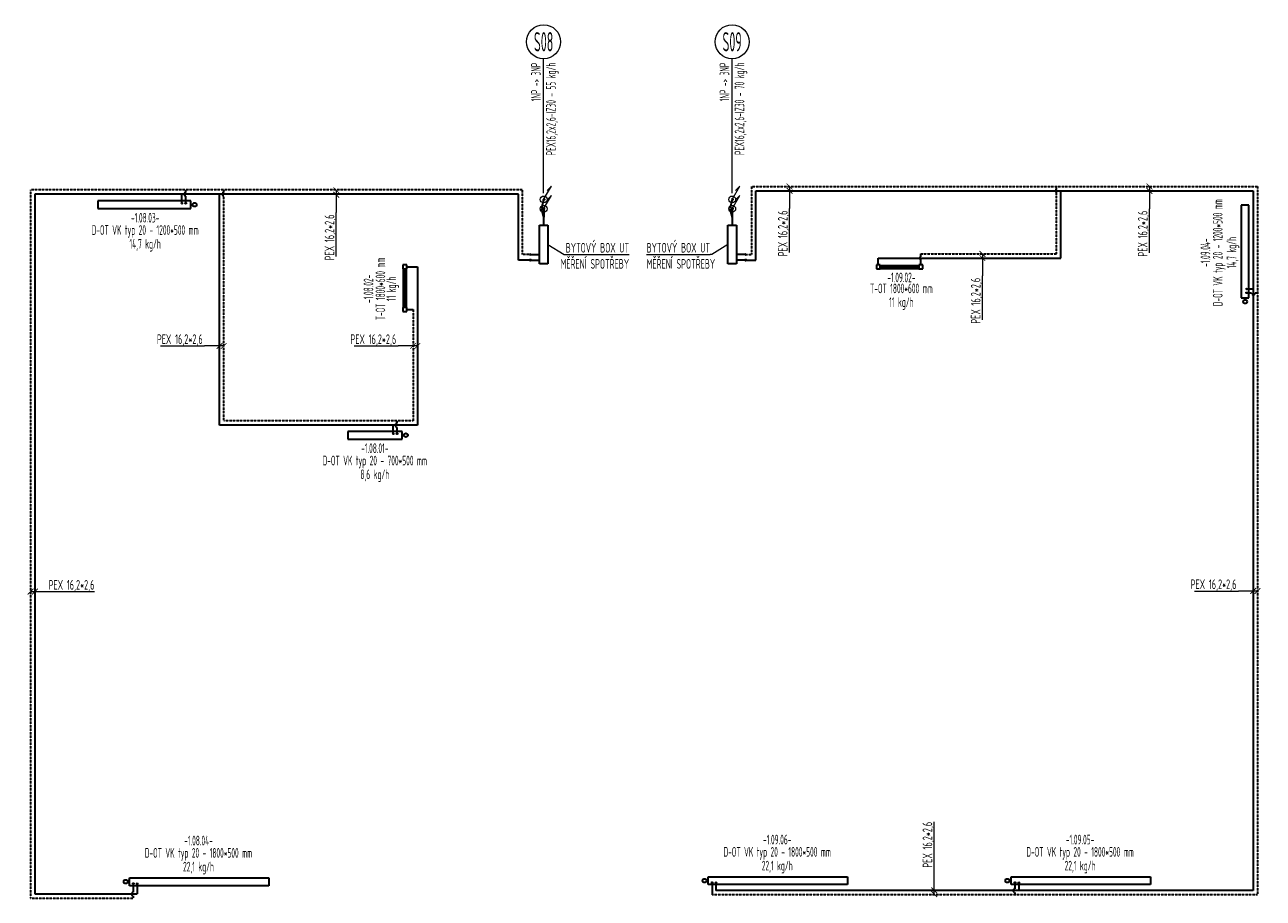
# Model space of a CAD drawing. Header units: millimetres. Extents: x 60394 to 199354, y 20895 to 166073.
# Tile 240 of 256: x 122561 to 138577, y 40132 to 51426. Entities that reach past the tile are written whole.
import ezdxf
from ezdxf.enums import TextEntityAlignment as Align

# ---------------------------------------------------------------- set-up
doc = ezdxf.new("R2010")
doc.units = ezdxf.units.MM
doc.linetypes.add('VERDECKT', pattern=[9.525, 6.35, -3.175])
doc.linetypes.add('ČÁRKOVANÁ', pattern=[0.75, 0.5, -0.25])
for name, color, linetype, lineweight in [('JS_VYT_POPIS - OBECNĚ', 7, 'Continuous', 5), ('UT_IZOLACE - TEPELNÁ', 6, 'IZOLACE TEPELNA', 5), ('UT_KOTY - DIMENZE', 7, 'Continuous', 5), ('UT_POTRUBI - PŘÍVOD', 1, 'Continuous', 35), ('UT_POTRUBI - ZPÁTEČKA', 5, 'Continuous', 35), ('UT_SCHÉMA_ZPÁTEČKA', 172, 'VERDECKT', 35), ('UT_ZAŘÍZENÍ - OT', 3, 'Continuous', 35), ('VZT_50 POPIS - OBECNE', 7, 'Continuous', 5), ('VZT_KOTY - DIMENZE', 7, 'Continuous', 5)]:
    doc.layers.add(name, color=color, linetype=linetype, lineweight=lineweight)
doc.styles.add('ISOCP 2.5', font='isocp.shx', dxfattribs={"width": 0.6, "height": 2.5})
doc.styles.get("Standard").update_dxf_attribs({"font": 'arial.ttf'})
doc.styles.add('VZT_POPIS', font='isocp.shx', dxfattribs={"width": 0.6, "height": 125})
doc.linetypes.add('IZOLACE TEPELNA', pattern='A,12.7,-1.5,["T",Standard,S=2.54,R=0,X=0,Y=-1.27],-3', length=17.2)

# ---------------------------------------------------------------- blocks, each defined once
blk = doc.blocks.new('_ArchTick')
at = {"color": 0, "linetype": 'ByBlock', "const_width": 0.15}
blk.add_lwpolyline([(-0.5, -0.5), (0.5, 0.5)], dxfattribs=at)

msp = doc.modelspace()

# ---------------------------------------------------------------- linework, layer by layer
at = {"layer": 'JS_VYT_POPIS - OBECNĚ'}
for p, q in [((129271, 49249), (129271, 50986)), ((131709, 49249), (131709, 50986))]:
    msp.add_line(p, q, dxfattribs=at)
for centre in [(129271, 51206), (131709, 51206)]:
    msp.add_circle(centre, 220, dxfattribs=at)
at = {"layer": 'UT_IZOLACE - TEPELNÁ', "ltscale": 10}
for centre in [(129272, 49167), (131710, 49167), (129272, 49047), (131710, 49047)]:
    msp.add_circle(centre, 44, dxfattribs=at)
at = {"layer": 'UT_KOTY - DIMENZE'}
for points in [[(132451, 49335), (132451, 49049)], [(137106, 49335), (137106, 49046)], [(126590, 49285), (126590, 48997)], [(126590, 49228), (126590, 48997)], [(132451, 49280), (132451, 49049)], [(137106, 49277), (137106, 49046)], [(132451, 48480), (132451, 49049)], [(137106, 48478), (137106, 49046)], [(126590, 48428), (126590, 48997)], [(134946, 48464), (134946, 48178)], [(134946, 48409), (134946, 48178)], [(134946, 47609), (134946, 48178)], [(124318, 47273), (124887, 47273)], [(125079, 47273), (124887, 47273)], [(125134, 47273), (124887, 47273)], [(126822, 47273), (127390, 47273)], [(127583, 47273), (127390, 47273)], [(127638, 47273), (127390, 47273)], [(122637, 44096), (122893, 44096)], [(122692, 44096), (122893, 44096)], [(122893, 44096), (123462, 44096)], [(137687, 44104), (138256, 44104)], [(138448, 44104), (138256, 44104)], [(138503, 44104), (138256, 44104)], [(134322, 40551), (134322, 41119)], [(134322, 40232), (134322, 40551)], [(134322, 40186), (134322, 40551)]]:
    msp.add_lwpolyline(points, dxfattribs=at)
at = {"layer": 'UT_POTRUBI - PŘÍVOD'}
for p, q in [((128944, 49235), (122692, 49235)), ((122692, 49235), (122692, 40187)), ((125079, 46248), (125079, 49235)), ((128944, 48382), (128944, 49235)), ((132017, 48383), (132017, 49280)), ((132017, 49280), (138448, 49280)), ((135960, 48409), (135960, 49280)), ((138448, 49280), (138448, 40232)), ((129090, 48382), (128944, 48382)), ((129098, 48383), (129216, 48383)), ((131883, 48383), (131764, 48383)), ((131891, 48383), (132017, 48383)), ((133599, 48321), (133599, 48409)), ((133599, 48409), (135960, 48409)), ((127501, 48295), (127638, 48295)), ((127638, 48295), (127638, 46248)), ((127638, 46248), (125079, 46248)), ((138448, 40232), (131500, 40232)), ((122692, 40187), (124015, 40187))]:
    msp.add_line(p, q, dxfattribs=at)
at = {"layer": 'UT_POTRUBI - PŘÍVOD', "linetype": 'Continuous'}
for p, q in [((124593, 49118), (124593, 49235)), ((129272, 49037), (129271, 48836)), ((131710, 49037), (131709, 48836)), ((129216, 48336), (129216, 48836)), ((129216, 48836), (129326, 48836)), ((129326, 48836), (129326, 48336)), ((131654, 48336), (131654, 48836)), ((131654, 48836), (131764, 48836)), ((131764, 48836), (131764, 48336)), ((129326, 48336), (129216, 48336)), ((131764, 48336), (131654, 48336)), ((138362, 48010), (138448, 48010)), ((127326, 46137), (127326, 46248)), ((124015, 40321), (124015, 40187)), ((131500, 40334), (131500, 40232)), ((135417, 40334), (135417, 40232))]:
    msp.add_line(p, q, dxfattribs=at)
at = {"layer": 'UT_POTRUBI - PŘÍVOD', "linetype": 'Continuous', "lineweight": 5}
for centre in [(124593, 49118), (138362, 48010), (127326, 46137), (124015, 40321), (131500, 40334), (135417, 40334)]:
    msp.add_circle(centre, 10, dxfattribs=at)
at = {"layer": 'UT_POTRUBI - PŘÍVOD', "linetype": 'Continuous'}
for centre, radius in [((129272, 49047), 10), ((131710, 49047), 10), ((129098, 48383), 8.1), ((131883, 48383), 8.1)]:
    msp.add_circle(centre, radius, dxfattribs=at)
at = {"layer": 'UT_POTRUBI - ZPÁTEČKA', "linetype": 'ČÁRKOVANÁ', "ltscale": 3}
for p, q in [((129269, 49157), (129243, 49058)), ((129243, 49036), (129270, 48934)), ((131707, 49157), (131681, 49058)), ((131681, 49036), (131708, 48934))]:
    msp.add_line(p, q, dxfattribs=at)
for centre in [(129272, 49167), (131710, 49167)]:
    msp.add_circle(centre, 10, dxfattribs=at)
at = {"layer": 'UT_POTRUBI - ZPÁTEČKA', "linetype": 'ČÁRKOVANÁ', "lineweight": 5, "ltscale": 150}
for centre in [(124643, 49118), (138362, 47960), (127376, 46137), (123965, 40321), (131450, 40334), (135367, 40334)]:
    msp.add_circle(centre, 10, dxfattribs=at)
at = {"layer": 'UT_POTRUBI - ZPÁTEČKA', "linetype": 'ČÁRKOVANÁ', "ltscale": 3}
for centre, start, end in [((129285, 49047), 165, 195), ((131723, 49047), 165, 195), ((129227, 48923), 0, 15), ((131665, 48923), 0, 15)]:
    msp.add_arc(centre, 44, start, end, dxfattribs=at)
at = {"layer": 'UT_SCHÉMA_ZPÁTEČKA', "ltscale": 0.5}
for p, q in [((131962, 48456), (131962, 49335)), ((131962, 49335), (138503, 49335)), ((138503, 49335), (138503, 40177)), ((128999, 49290), (122637, 49290)), ((122637, 49290), (122637, 40132)), ((125134, 46303), (125134, 49213)), ((128999, 48456), (128999, 49290)), ((135905, 48464), (135905, 49262)), ((129090, 48456), (128999, 48456)), ((131891, 48456), (131962, 48456)), ((134149, 48464), (135905, 48464)), ((127583, 47745), (127583, 46303)), ((127583, 46303), (125134, 46303)), ((122637, 40132), (123965, 40134)), ((138503, 40177), (131450, 40177))]:
    msp.add_line(p, q, dxfattribs=at)
at = {"layer": 'UT_SCHÉMA_ZPÁTEČKA'}
for p, q in [((135905, 49297), (135905, 49335)), ((124643, 49258), (124643, 49290)), ((124643, 49118), (124643, 49212)), ((125134, 49257), (125134, 49290)), ((129097, 48456), (129216, 48456)), ((131884, 48456), (131764, 48456)), ((134149, 48427), (134149, 48464)), ((134149, 48321), (134149, 48391)), ((127501, 47745), (127583, 47745)), ((127376, 46273), (127376, 46303)), ((127376, 46137), (127376, 46223)), ((123965, 40321), (123965, 40211)), ((131450, 40334), (131450, 40177)), ((135367, 40334), (135367, 40255)), ((135367, 40205), (135367, 40177)), ((123965, 40161), (123965, 40134)), ((131450, 40177), (131450, 40177)), ((131450, 40177), (131450, 40177))]:
    msp.add_line(p, q, dxfattribs=at)
at = {"layer": 'UT_SCHÉMA_ZPÁTEČKA', "ltscale": 0.3}
for p, q in [((138362, 47960), (138424, 47960)), ((138474, 47960), (138503, 47960))]:
    msp.add_line(p, q, dxfattribs=at)
for centre in [(129097, 48456), (131884, 48456)]:
    msp.add_circle(centre, 8.1, dxfattribs=at)
at = {"layer": 'UT_SCHÉMA_ZPÁTEČKA'}
for centre, radius in [((124643, 49235), 23.2), ((125134, 49235), 22.2), ((135905, 49280), 17.5), ((134149, 48409), 18.4), ((127376, 46248), 25.2), ((123965, 40186), 25), ((135367, 40230), 25)]:
    msp.add_arc(centre, radius, 90, 270, dxfattribs=at)
at = {"layer": 'UT_SCHÉMA_ZPÁTEČKA', "ltscale": 0.3}
msp.add_arc((138449, 47960), 25, 180, 0, dxfattribs=at)
at = {"layer": 'UT_ZAŘÍZENÍ - OT', "linetype": 'Continuous'}
for p, q in [((124708, 49148), (123508, 49148)), ((123508, 49148), (123508, 49048)), ((123508, 49048), (124708, 49048)), ((124708, 49048), (124708, 49148)), ((138393, 49095), (138293, 49095)), ((138293, 49095), (138293, 47895)), ((138393, 47895), (138393, 49095)), ((127451, 48320), (127451, 48270)), ((127501, 48320), (127451, 48320)), ((127451, 48270), (127501, 48270)), ((127456, 48270), (127456, 47770)), ((127461, 48270), (127461, 47770)), ((127474, 48270), (127474, 47770)), ((127474, 48270), (127474, 47770)), ((127474, 48270), (127474, 47770)), ((127474, 48270), (127474, 47770)), ((127474, 48270), (127474, 47770)), ((127474, 48270), (127474, 47770)), ((127474, 48270), (127474, 47770)), ((127474, 48270), (127474, 47770)), ((127474, 48270), (127474, 47770)), ((127474, 48270), (127474, 47770)), ((127474, 48270), (127474, 47770)), ((127474, 48270), (127474, 47770)), ((127474, 48270), (127474, 47770)), ((127474, 48270), (127474, 47770)), ((127474, 48270), (127474, 47770)), ((127474, 48270), (127474, 47770)), ((127474, 48270), (127474, 47770)), ((127474, 48270), (127474, 47770)), ((127474, 48270), (127474, 47770)), ((127474, 48270), (127474, 47770)), ((127474, 48270), (127474, 47770)), ((127474, 48270), (127474, 47770)), ((127474, 48270), (127474, 47770)), ((127474, 48270), (127474, 47770)), ((127474, 48270), (127474, 47770)), ((127474, 48270), (127474, 47770)), ((127474, 48270), (127474, 47770)), ((127474, 48270), (127474, 47770)), ((127474, 48270), (127474, 47770)), ((127474, 48270), (127474, 47770)), ((127474, 48270), (127474, 47770)), ((127474, 48270), (127474, 47770)), ((127474, 48270), (127474, 47770)), ((127474, 48270), (127474, 47770)), ((127487, 48270), (127487, 47770)), ((127487, 48270), (127487, 47770)), ((127487, 48270), (127487, 47770)), ((127487, 48270), (127487, 47770)), ((127487, 48270), (127487, 47770)), ((127487, 48270), (127487, 47770)), ((127487, 48270), (127487, 47770)), ((127487, 48270), (127487, 47770)), ((127487, 48270), (127487, 47770)), ((127487, 48270), (127487, 47770)), ((127487, 48270), (127487, 47770)), ((127487, 48270), (127487, 47770)), ((127487, 48270), (127487, 47770)), ((127487, 48270), (127487, 47770)), ((127487, 48270), (127487, 47770)), ((127487, 48270), (127487, 47770)), ((127487, 48270), (127487, 47770)), ((127487, 48270), (127487, 47770)), ((127487, 48270), (127487, 47770)), ((127487, 48270), (127487, 47770)), ((127487, 48270), (127487, 47770)), ((127487, 48270), (127487, 47770)), ((127487, 48270), (127487, 47770)), ((127487, 48270), (127487, 47770)), ((127487, 48270), (127487, 47770)), ((127487, 48270), (127487, 47770)), ((127487, 48270), (127487, 47770)), ((127487, 48270), (127487, 47770)), ((127487, 48270), (127487, 47770)), ((127487, 48270), (127487, 47770)), ((127487, 48270), (127487, 47770)), ((127487, 48270), (127487, 47770)), ((127487, 48270), (127487, 47770)), ((127487, 48270), (127487, 47770)), ((127492, 48270), (127492, 47770)), ((127501, 48270), (127501, 48320)), ((133624, 48321), (133574, 48321)), ((133574, 48321), (133574, 48271)), ((133574, 48271), (133624, 48271)), ((133624, 48271), (133624, 48321)), ((133624, 48312), (134124, 48312)), ((133624, 48312), (134124, 48312)), ((133624, 48312), (134124, 48312)), ((133624, 48312), (134124, 48312)), ((133624, 48312), (134124, 48312)), ((133624, 48312), (134124, 48312)), ((133624, 48312), (134124, 48312)), ((133624, 48312), (134124, 48312)), ((133624, 48312), (134124, 48312)), ((133624, 48312), (134124, 48312)), ((133624, 48312), (134124, 48312)), ((133624, 48312), (134124, 48312)), ((133624, 48312), (134124, 48312)), ((133624, 48312), (134124, 48312)), ((133624, 48312), (134124, 48312)), ((133624, 48312), (134124, 48312)), ((133624, 48312), (134124, 48312)), ((133624, 48306), (134124, 48306)), ((133624, 48306), (134124, 48306)), ((133624, 48306), (134124, 48306)), ((133624, 48306), (134124, 48306)), ((133624, 48306), (134124, 48306)), ((133624, 48306), (134124, 48306)), ((133624, 48306), (134124, 48306)), ((133624, 48306), (134124, 48306)), ((133624, 48306), (134124, 48306)), ((133624, 48306), (134124, 48306)), ((133624, 48306), (134124, 48306)), ((133624, 48306), (134124, 48306)), ((133624, 48306), (134124, 48306)), ((133624, 48306), (134124, 48306)), ((133624, 48306), (134124, 48306)), ((133624, 48306), (134124, 48306)), ((133624, 48306), (134124, 48306)), ((133624, 48306), (134124, 48306)), ((133624, 48306), (134124, 48306)), ((133624, 48306), (134124, 48306)), ((133624, 48306), (134124, 48306)), ((133624, 48306), (134124, 48306)), ((133624, 48306), (134124, 48306)), ((133624, 48306), (134124, 48306)), ((133624, 48306), (134124, 48306)), ((133624, 48306), (134124, 48306)), ((133624, 48306), (134124, 48306)), ((133624, 48306), (134124, 48306)), ((133624, 48306), (134124, 48306)), ((133624, 48306), (134124, 48306)), ((133624, 48306), (134124, 48306)), ((133624, 48306), (134124, 48306)), ((133624, 48306), (134124, 48306)), ((133624, 48306), (134124, 48306)), ((133624, 48294), (134124, 48294)), ((133624, 48294), (134124, 48294)), ((133624, 48294), (134124, 48294)), ((133624, 48294), (134124, 48294)), ((133624, 48294), (134124, 48294)), ((133624, 48294), (134124, 48294)), ((133624, 48294), (134124, 48294)), ((133624, 48294), (134124, 48294)), ((133624, 48294), (134124, 48294)), ((133624, 48294), (134124, 48294)), ((133624, 48294), (134124, 48294)), ((133624, 48294), (134124, 48294)), ((133624, 48294), (134124, 48294)), ((133624, 48294), (134124, 48294)), ((133624, 48294), (134124, 48294)), ((133624, 48294), (134124, 48294)), ((133624, 48294), (134124, 48294)), ((133624, 48294), (134124, 48294)), ((133624, 48294), (134124, 48294)), ((133624, 48294), (134124, 48294)), ((133624, 48294), (134124, 48294)), ((133624, 48294), (134124, 48294)), ((133624, 48294), (134124, 48294)), ((133624, 48294), (134124, 48294)), ((133624, 48294), (134124, 48294)), ((133624, 48294), (134124, 48294)), ((133624, 48294), (134124, 48294)), ((133624, 48294), (134124, 48294)), ((133624, 48294), (134124, 48294)), ((133624, 48294), (134124, 48294)), ((133624, 48294), (134124, 48294)), ((133624, 48294), (134124, 48294)), ((133624, 48294), (134124, 48294)), ((133624, 48294), (134124, 48294)), ((133624, 48281), (134124, 48281)), ((133624, 48276), (134124, 48276)), ((134174, 48321), (134124, 48321)), ((134124, 48321), (134124, 48271)), ((134174, 48321), (134124, 48321)), ((134124, 48321), (134124, 48271)), ((134124, 48271), (134174, 48271)), ((134124, 48271), (134174, 48271)), ((134174, 48271), (134174, 48321)), ((134174, 48271), (134174, 48321)), ((138293, 47895), (138393, 47895)), ((127451, 47770), (127451, 47720)), ((127501, 47770), (127451, 47770)), ((127451, 47770), (127451, 47720)), ((127501, 47770), (127451, 47770)), ((127501, 47720), (127501, 47770)), ((127501, 47720), (127501, 47770)), ((127451, 47720), (127501, 47720)), ((127451, 47720), (127501, 47720)), ((127440, 46167), (126740, 46167)), ((126740, 46167), (126740, 46067)), ((127440, 46067), (127440, 46167)), ((126740, 46067), (127440, 46067)), ((123916, 40394), (125716, 40394)), ((123916, 40294), (123916, 40394)), ((125716, 40394), (125716, 40294)), ((131401, 40408), (133201, 40408)), ((131401, 40308), (131401, 40408)), ((133201, 40408), (133201, 40308)), ((135318, 40408), (137118, 40408)), ((135318, 40308), (135318, 40408)), ((137118, 40408), (137118, 40308)), ((125716, 40294), (123916, 40294)), ((133201, 40308), (131401, 40308)), ((137118, 40308), (135318, 40308))]:
    msp.add_line(p, q, dxfattribs=at)
for centre in [(124758, 49099), (138344, 47845), (127490, 46119), (123866, 40346), (131351, 40359), (135268, 40359)]:
    msp.add_circle(centre, 25, dxfattribs=at)
at = {"layer": 'VZT_50 POPIS - OBECNE'}
for p, q in [((129271, 49167), (129371, 49340)), ((129371, 49340), (129315, 49283)), ((131709, 49167), (131809, 49340)), ((131809, 49340), (131753, 49283)), ((129271, 49047), (129371, 49220)), ((129371, 49220), (129315, 49163)), ((131709, 49047), (131809, 49220)), ((131809, 49220), (131753, 49163))]:
    msp.add_line(p, q, dxfattribs=at)
at = {"layer": 'VZT_KOTY - DIMENZE', "linetype": 'ByBlock'}
for p, q in [((129536, 48455), (129557, 48455)), ((131445, 48455), (131423, 48455))]:
    msp.add_line(p, q, dxfattribs=at)
for points in [[(129326, 48586), (129536, 48455)], [(131654, 48586), (131445, 48455)], [(129557, 48455), (130377, 48455)], [(130603, 48455), (131423, 48455)]]:
    msp.add_lwpolyline(points, dxfattribs=at)

# ---------------------------------------------------------------- block references
at = {"layer": 'UT_KOTY - DIMENZE', "xscale": 75, "yscale": 75, "zscale": 75}
for p, rotation in [((132451, 49335), 90), ((137106, 49335), 90), ((126590, 49285), 90), ((126590, 49228), 90), ((132451, 49280), 90), ((137106, 49277), 90), ((134946, 48464), 90), ((134946, 48409), 90), ((125134, 47273), 359.9984023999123), ((127638, 47273), 359.9984023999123), ((122637, 44096), 180), ((122692, 44096), 180), ((138503, 44104), 359.9984023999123), ((134322, 40232), 270), ((134322, 40186), 270)]:
    msp.add_blockref('_ArchTick', p, dxfattribs=dict(at, rotation=rotation))
for p in [(125079, 47273), (127583, 47273), (138448, 44104)]:
    msp.add_blockref('_ArchTick', p, dxfattribs=at)

# ---------------------------------------------------------------- texts
at = {"layer": 'JS_VYT_POPIS - OBECNĚ', "style": 'VZT_POPIS', "width": 0.5}
for s, height, p in [('S08', 250, (129271, 51206)), ('S09', 250, (131709, 51206)), ('-1.08.03-', 125, (124118, 48931)), ('D-OT VK typ 20 - 1200*500 mm', 125, (124118, 48772)), ('14,7 kg/h', 125, (124118, 48594)), ('-1.09.02-', 125, (133898, 48159)), ('T-OT 1800*600 mm', 125, (133898, 48017)), ('11 kg/h', 125, (133898, 47840)), ('-1.08.01-', 125, (127088, 45950)), ('D-OT VK typ 20 - 700*500 mm', 125, (127088, 45791)), ('8,6 kg/h', 125, (127088, 45613)), ('-1.08.04-', 125, (124808, 40877)), ('-1.09.06-', 125, (132292, 40890)), ('-1.09.05-', 125, (136209, 40890)), ('D-OT VK typ 20 - 1800*500 mm', 125, (124808, 40718)), ('D-OT VK typ 20 - 1800*500 mm', 125, (132292, 40731)), ('D-OT VK typ 20 - 1800*500 mm', 125, (136209, 40731)), ('22,1 kg/h', 125, (124808, 40540)), ('22,1 kg/h', 125, (132292, 40553)), ('22,1 kg/h', 125, (136209, 40553))]:
    msp.add_text(s, height=height, dxfattribs=at).set_placement(p, align=Align.MIDDLE_CENTER)
for s, p in [('1NP -> 3NP', (129271, 50936)), ('PEX16,2x2,6-IZ30 - 55 kg/h', (129466, 50936)), ('1NP -> 3NP', (131709, 50936)), ('PEX16,2x2,6-IZ30 - 70 kg/h', (131904, 50936))]:
    msp.add_text(s, height=125, rotation=90, dxfattribs=at).set_placement(p, align=Align.BOTTOM_RIGHT)
for s, p in [('D-OT VK typ 20 - 1200*500 mm', (137989, 48479)), ('-1.09.04-', (137830, 48479)), ('14,7 kg/h', (138167, 48479)), ('T-OT 1800*600 mm', (127160, 48011)), ('-1.08.02-', (127006, 48011)), ('11 kg/h', (127300, 48011))]:
    msp.add_text(s, height=125, rotation=90, dxfattribs=at).set_placement(p, align=Align.MIDDLE_CENTER)
at = {"layer": 'UT_KOTY - DIMENZE', "char_height": 125, "attachment_point": 3, "rotation": 90, "style": 'ISOCP 2.5'}
for insert in [(132301, 49024), (136956, 49021), (126440, 48972), (134796, 48153), (134172, 41119)]:
    msp.add_mtext('PEX 16,2*2,6', dxfattribs=dict(at, insert=insert))
at = {"layer": 'UT_KOTY - DIMENZE', "char_height": 125, "attachment_point": 3, "style": 'ISOCP 2.5'}
for insert in [(124862, 47423), (127365, 47423), (123462, 44246), (138231, 44254), (139476, 44254)]:
    msp.add_mtext('PEX 16,2*2,6', dxfattribs=dict(at, insert=insert))
at = {"layer": 'VZT_KOTY - DIMENZE', "char_height": 125, "style": 'VZT_POPIS'}
for insert, attachment_point in [((130377, 48605), 3), ((130603, 48605), 1)]:
    msp.add_mtext('BYTOVÝ BOX UT\\PMĚŘENÍ SPOTŘEBY', dxfattribs=dict(at, insert=insert, attachment_point=attachment_point))

doc.saveas('drawing.dxf')
